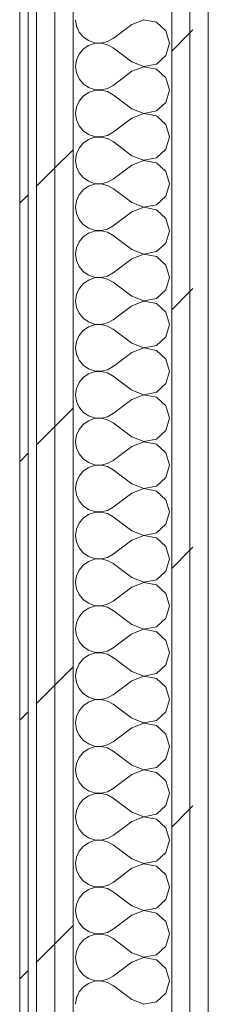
# Model space of a CAD drawing. Header units: millimetres. Extents: x -40968 to 77376, y -17881 to 4746.
# Tile 240 of 256: x -7155 to -7021, y 1100 to 1800. Entities that reach past the tile are written whole.
import ezdxf

# ---------------------------------------------------------------- set-up
doc = ezdxf.new("R2010")
doc.units = ezdxf.units.MM
doc.header["$MEASUREMENT"] = 0
doc.linetypes.add('Wipeout_Contour', pattern=[1000, 0, -1000])
doc.layers.add('Nuevo_08_E_Envans secs', color=7, linetype='Continuous')
doc.layers.add('Nuevo_08_E_Envans secs_Pluma_Nº__1', color=7, linetype='Continuous', lineweight=5)
for name, color, linetype, lineweight, true_color in [('Nuevo_08_E_Envans secs_Pluma_Nº__102', 7, 'Continuous', 5, 0xcccccc), ('Nuevo_08_E_Envans secs_Pluma_Nº__171', 171, 'Continuous', 13, 0xaaaaff), ('Nuevo_08_E_Envans secs_Pluma_Nº__177', 7, 'Continuous', 15, 0xf7e046)]:
    doc.layers.add(name, color=color, linetype=linetype, lineweight=lineweight, true_color=true_color)
pattern_1 = [(45, (0, 0), (-183.848, 183.848), [195, -65]), (45, (7e-14, 183.85), (-183.848, 183.848), [195, -65])]

# ---------------------------------------------------------------- blocks, each defined once
blk = doc.blocks.new('*X215')
at = {"layer": 'Nuevo_08_E_Envans secs_Pluma_Nº__102', "color": 254, "linetype": 'Continuous', "lineweight": 5, "true_color": 0xcccccc}
for p, q in [((-7115.44, 1800), (-7114.81, 1795.45)), ((-7066.94, 1799.93), (-7075.44, 1796.67)), ((-7057.99, 1798.24), (-7066.94, 1799.93)), ((-7114.81, 1795.45), (-7112.95, 1791.24)), ((-7075.44, 1796.67), (-7088.77, 1786.67)), ((-7051.26, 1792.1), (-7057.99, 1798.24)), ((-7048.77, 1783.33), (-7051.26, 1792.1)), ((-7112.95, 1791.24), (-7110.02, 1787.7)), ((-7110.02, 1787.7), (-7106.23, 1785.09)), ((-7106.23, 1785.09), (-7101.87, 1783.62)), ((-7092.8, 1784.44), (-7088.77, 1786.67)), ((-7110.02, 1778.97), (-7112.95, 1775.43)), ((-7106.23, 1781.57), (-7110.02, 1778.97)), ((-7101.87, 1783.04), (-7106.23, 1781.57)), ((-7101.87, 1783.62), (-7097.28, 1783.4)), ((-7097.28, 1783.27), (-7101.87, 1783.04)), ((-7097.28, 1783.4), (-7092.8, 1784.44)), ((-7092.8, 1782.23), (-7097.28, 1783.27)), ((-7088.77, 1780), (-7092.8, 1782.23)), ((-7075.44, 1770), (-7088.77, 1780)), ((-7051.26, 1774.57), (-7048.77, 1783.33)), ((-7114.81, 1771.22), (-7115.44, 1766.67)), ((-7112.95, 1775.43), (-7114.81, 1771.22)), ((-7057.99, 1768.43), (-7051.26, 1774.57)), ((-7115.44, 1766.67), (-7114.81, 1762.11)), ((-7075.44, 1770), (-7066.94, 1766.73)), ((-7066.94, 1766.6), (-7075.44, 1763.33)), ((-7066.94, 1766.73), (-7057.99, 1768.43)), ((-7057.99, 1764.91), (-7066.94, 1766.6)), ((-7051.26, 1758.76), (-7057.99, 1764.91)), ((-7114.81, 1762.11), (-7112.95, 1757.9)), ((-7112.95, 1757.9), (-7110.02, 1754.36)), ((-7075.44, 1763.33), (-7088.77, 1753.33)), ((-7048.77, 1750), (-7051.26, 1758.76)), ((-7110.02, 1754.36), (-7106.23, 1751.76)), ((-7106.23, 1751.76), (-7101.87, 1750.29)), ((-7101.87, 1750.29), (-7097.28, 1750.07)), ((-7097.28, 1750.07), (-7092.8, 1751.11)), ((-7092.8, 1751.11), (-7088.77, 1753.33)), ((-7110.02, 1745.64), (-7112.95, 1742.1)), ((-7106.23, 1748.24), (-7110.02, 1745.64)), ((-7101.87, 1749.71), (-7106.23, 1748.24)), ((-7097.28, 1749.93), (-7101.87, 1749.71)), ((-7092.8, 1748.89), (-7097.28, 1749.93)), ((-7088.77, 1746.67), (-7092.8, 1748.89)), ((-7075.44, 1736.67), (-7088.77, 1746.67)), ((-7051.26, 1741.24), (-7048.77, 1750)), ((-7114.81, 1737.89), (-7115.44, 1733.33)), ((-7112.95, 1742.1), (-7114.81, 1737.89)), ((-7075.44, 1736.67), (-7066.94, 1733.4)), ((-7057.99, 1735.09), (-7051.26, 1741.24)), ((-7115.44, 1733.33), (-7114.81, 1728.78)), ((-7075.44, 1730), (-7088.77, 1720)), ((-7066.94, 1733.27), (-7075.44, 1730)), ((-7066.94, 1733.4), (-7057.99, 1735.09)), ((-7057.99, 1731.57), (-7066.94, 1733.27)), ((-7051.26, 1725.43), (-7057.99, 1731.57)), ((-7114.81, 1728.78), (-7112.95, 1724.57)), ((-7112.95, 1724.57), (-7110.02, 1721.03)), ((-7048.77, 1716.67), (-7051.26, 1725.43)), ((-7110.02, 1721.03), (-7106.23, 1718.43)), ((-7106.23, 1718.43), (-7101.87, 1716.96)), ((-7101.87, 1716.38), (-7106.23, 1714.91)), ((-7101.87, 1716.96), (-7097.28, 1716.73)), ((-7097.28, 1716.6), (-7101.87, 1716.38)), ((-7097.28, 1716.73), (-7092.8, 1717.77)), ((-7092.8, 1715.56), (-7097.28, 1716.6)), ((-7092.8, 1717.77), (-7088.77, 1720)), ((-7088.77, 1713.33), (-7092.8, 1715.56)), ((-7051.26, 1707.9), (-7048.77, 1716.67)), ((-7112.95, 1708.76), (-7114.81, 1704.55)), ((-7110.02, 1712.3), (-7112.95, 1708.76)), ((-7106.23, 1714.91), (-7110.02, 1712.3)), ((-7075.44, 1703.33), (-7088.77, 1713.33)), ((-7114.81, 1704.55), (-7115.44, 1700)), ((-7075.44, 1703.33), (-7066.94, 1700.07)), ((-7066.94, 1700.07), (-7057.99, 1701.76)), ((-7057.99, 1701.76), (-7051.26, 1707.9)), ((-7115.44, 1700), (-7114.81, 1695.45)), ((-7114.81, 1695.45), (-7112.95, 1691.24)), ((-7075.44, 1696.67), (-7088.77, 1686.67)), ((-7066.94, 1699.93), (-7075.44, 1696.67)), ((-7057.99, 1698.24), (-7066.94, 1699.93)), ((-7051.26, 1692.1), (-7057.99, 1698.24)), ((-7112.95, 1691.24), (-7110.02, 1687.7)), ((-7110.02, 1687.7), (-7106.23, 1685.09)), ((-7048.77, 1683.33), (-7051.26, 1692.1)), ((-7106.23, 1681.57), (-7110.02, 1678.97)), ((-7106.23, 1685.09), (-7101.87, 1683.62)), ((-7101.87, 1683.04), (-7106.23, 1681.57)), ((-7101.87, 1683.62), (-7097.28, 1683.4)), ((-7097.28, 1683.27), (-7101.87, 1683.04)), ((-7097.28, 1683.4), (-7092.8, 1684.44)), ((-7092.8, 1682.23), (-7097.28, 1683.27)), ((-7092.8, 1684.44), (-7088.77, 1686.67)), ((-7088.77, 1680), (-7092.8, 1682.23)), ((-7051.26, 1674.57), (-7048.77, 1683.33)), ((-7112.95, 1675.43), (-7114.81, 1671.22)), ((-7110.02, 1678.97), (-7112.95, 1675.43)), ((-7075.44, 1670), (-7088.77, 1680)), ((-7057.99, 1668.43), (-7051.26, 1674.57)), ((-7114.81, 1671.22), (-7115.44, 1666.67)), ((-7115.44, 1666.67), (-7114.81, 1662.11)), ((-7075.44, 1670), (-7066.94, 1666.73)), ((-7066.94, 1666.6), (-7075.44, 1663.33)), ((-7066.94, 1666.73), (-7057.99, 1668.43)), ((-7057.99, 1664.91), (-7066.94, 1666.6)), ((-7114.81, 1662.11), (-7112.95, 1657.9)), ((-7075.44, 1663.33), (-7088.77, 1653.33)), ((-7051.26, 1658.76), (-7057.99, 1664.91)), ((-7112.95, 1657.9), (-7110.02, 1654.36)), ((-7110.02, 1654.36), (-7106.23, 1651.76)), ((-7092.8, 1651.11), (-7088.77, 1653.33)), ((-7048.77, 1650), (-7051.26, 1658.76)), ((-7110.02, 1645.64), (-7112.95, 1642.1)), ((-7106.23, 1648.24), (-7110.02, 1645.64)), ((-7106.23, 1651.76), (-7101.87, 1650.29)), ((-7101.87, 1649.71), (-7106.23, 1648.24)), ((-7101.87, 1650.29), (-7097.28, 1650.07)), ((-7097.28, 1649.93), (-7101.87, 1649.71)), ((-7097.28, 1650.07), (-7092.8, 1651.11)), ((-7092.8, 1648.89), (-7097.28, 1649.93)), ((-7088.77, 1646.67), (-7092.8, 1648.89)), ((-7075.44, 1636.67), (-7088.77, 1646.67)), ((-7051.26, 1641.24), (-7048.77, 1650)), ((-7112.95, 1642.1), (-7114.81, 1637.89)), ((-7057.99, 1635.09), (-7051.26, 1641.24)), ((-7114.81, 1637.89), (-7115.44, 1633.33)), ((-7115.44, 1633.33), (-7114.81, 1628.78)), ((-7075.44, 1636.67), (-7066.94, 1633.4)), ((-7066.94, 1633.27), (-7075.44, 1630)), ((-7066.94, 1633.4), (-7057.99, 1635.09)), ((-7057.99, 1631.57), (-7066.94, 1633.27)), ((-7051.26, 1625.43), (-7057.99, 1631.57)), ((-7114.81, 1628.78), (-7112.95, 1624.57)), ((-7112.95, 1624.57), (-7110.02, 1621.03)), ((-7075.44, 1630), (-7088.77, 1620)), ((-7048.77, 1616.67), (-7051.26, 1625.43)), ((-7110.02, 1621.03), (-7106.23, 1618.43)), ((-7106.23, 1618.43), (-7101.87, 1616.96)), ((-7097.28, 1616.73), (-7092.8, 1617.77)), ((-7092.8, 1617.77), (-7088.77, 1620)), ((-7110.02, 1612.3), (-7112.95, 1608.76)), ((-7106.23, 1614.91), (-7110.02, 1612.3)), ((-7101.87, 1616.38), (-7106.23, 1614.91)), ((-7101.87, 1616.96), (-7097.28, 1616.73)), ((-7097.28, 1616.6), (-7101.87, 1616.38)), ((-7092.8, 1615.56), (-7097.28, 1616.6)), ((-7088.77, 1613.33), (-7092.8, 1615.56)), ((-7075.44, 1603.33), (-7088.77, 1613.33)), ((-7051.26, 1607.9), (-7048.77, 1616.67)), ((-7114.81, 1604.55), (-7115.44, 1600)), ((-7112.95, 1608.76), (-7114.81, 1604.55)), ((-7075.44, 1603.33), (-7066.94, 1600.07)), ((-7057.99, 1601.76), (-7051.26, 1607.9)), ((-7115.44, 1600), (-7114.81, 1595.45)), ((-7075.44, 1596.67), (-7088.77, 1586.67)), ((-7066.94, 1599.93), (-7075.44, 1596.67)), ((-7066.94, 1600.07), (-7057.99, 1601.76)), ((-7057.99, 1598.24), (-7066.94, 1599.93)), ((-7051.26, 1592.1), (-7057.99, 1598.24)), ((-7114.81, 1595.45), (-7112.95, 1591.24)), ((-7112.95, 1591.24), (-7110.02, 1587.7)), ((-7048.77, 1583.33), (-7051.26, 1592.1)), ((-7110.02, 1587.7), (-7106.23, 1585.09)), ((-7106.23, 1585.09), (-7101.87, 1583.62)), ((-7101.87, 1583.04), (-7106.23, 1581.57)), ((-7101.87, 1583.62), (-7097.28, 1583.4)), ((-7097.28, 1583.27), (-7101.87, 1583.04)), ((-7097.28, 1583.4), (-7092.8, 1584.44)), ((-7092.8, 1582.23), (-7097.28, 1583.27)), ((-7092.8, 1584.44), (-7088.77, 1586.67)), ((-7088.77, 1580), (-7092.8, 1582.23)), ((-7051.26, 1574.57), (-7048.77, 1583.33)), ((-7112.95, 1575.43), (-7114.81, 1571.22)), ((-7110.02, 1578.97), (-7112.95, 1575.43)), ((-7106.23, 1581.57), (-7110.02, 1578.97)), ((-7075.44, 1570), (-7088.77, 1580)), ((-7114.81, 1571.22), (-7115.44, 1566.67)), ((-7075.44, 1570), (-7066.94, 1566.73)), ((-7066.94, 1566.73), (-7057.99, 1568.43)), ((-7057.99, 1568.43), (-7051.26, 1574.57)), ((-7115.44, 1566.67), (-7114.81, 1562.11)), ((-7114.81, 1562.11), (-7112.95, 1557.9)), ((-7075.44, 1563.33), (-7088.77, 1553.33)), ((-7066.94, 1566.6), (-7075.44, 1563.33)), ((-7057.99, 1564.91), (-7066.94, 1566.6)), ((-7051.26, 1558.76), (-7057.99, 1564.91)), ((-7112.95, 1557.9), (-7110.02, 1554.36)), ((-7110.02, 1554.36), (-7106.23, 1551.76)), ((-7048.77, 1550), (-7051.26, 1558.76)), ((-7106.23, 1548.24), (-7110.02, 1545.64)), ((-7106.23, 1551.76), (-7101.87, 1550.29)), ((-7101.87, 1549.71), (-7106.23, 1548.24)), ((-7101.87, 1550.29), (-7097.28, 1550.07)), ((-7097.28, 1549.93), (-7101.87, 1549.71)), ((-7097.28, 1550.07), (-7092.8, 1551.11)), ((-7092.8, 1548.89), (-7097.28, 1549.93)), ((-7092.8, 1551.11), (-7088.77, 1553.33)), ((-7088.77, 1546.67), (-7092.8, 1548.89)), ((-7051.26, 1541.24), (-7048.77, 1550)), ((-7112.95, 1542.1), (-7114.81, 1537.89)), ((-7110.02, 1545.64), (-7112.95, 1542.1)), ((-7075.44, 1536.67), (-7088.77, 1546.67)), ((-7057.99, 1535.09), (-7051.26, 1541.24)), ((-7114.81, 1537.89), (-7115.44, 1533.33)), ((-7115.44, 1533.33), (-7114.81, 1528.78)), ((-7075.44, 1536.67), (-7066.94, 1533.4)), ((-7066.94, 1533.27), (-7075.44, 1530)), ((-7066.94, 1533.4), (-7057.99, 1535.09)), ((-7057.99, 1531.57), (-7066.94, 1533.27)), ((-7114.81, 1528.78), (-7112.95, 1524.57)), ((-7075.44, 1530), (-7088.77, 1520)), ((-7051.26, 1525.43), (-7057.99, 1531.57)), ((-7112.95, 1524.57), (-7110.02, 1521.03)), ((-7110.02, 1521.03), (-7106.23, 1518.43)), ((-7092.8, 1517.77), (-7088.77, 1520)), ((-7048.77, 1516.67), (-7051.26, 1525.43)), ((-7110.02, 1512.3), (-7112.95, 1508.76)), ((-7106.23, 1514.91), (-7110.02, 1512.3)), ((-7106.23, 1518.43), (-7101.87, 1516.96)), ((-7101.87, 1516.38), (-7106.23, 1514.91)), ((-7101.87, 1516.96), (-7097.28, 1516.73)), ((-7097.28, 1516.6), (-7101.87, 1516.38)), ((-7097.28, 1516.73), (-7092.8, 1517.77)), ((-7092.8, 1515.56), (-7097.28, 1516.6)), ((-7088.77, 1513.33), (-7092.8, 1515.56)), ((-7075.44, 1503.33), (-7088.77, 1513.33)), ((-7051.26, 1507.9), (-7048.77, 1516.67)), ((-7112.95, 1508.76), (-7114.81, 1504.55)), ((-7057.99, 1501.76), (-7051.26, 1507.9)), ((-7114.81, 1504.55), (-7115.44, 1500)), ((-7115.44, 1500), (-7114.81, 1495.45)), ((-7075.44, 1503.33), (-7066.94, 1500.07)), ((-7066.94, 1499.93), (-7075.44, 1496.67)), ((-7066.94, 1500.07), (-7057.99, 1501.76)), ((-7057.99, 1498.24), (-7066.94, 1499.93)), ((-7051.26, 1492.1), (-7057.99, 1498.24)), ((-7114.81, 1495.45), (-7112.95, 1491.24)), ((-7112.95, 1491.24), (-7110.02, 1487.7)), ((-7075.44, 1496.67), (-7088.77, 1486.67)), ((-7048.77, 1483.33), (-7051.26, 1492.1)), ((-7110.02, 1487.7), (-7106.23, 1485.09)), ((-7106.23, 1485.09), (-7101.87, 1483.62)), ((-7097.28, 1483.4), (-7092.8, 1484.44)), ((-7092.8, 1484.44), (-7088.77, 1486.67)), ((-7110.02, 1478.97), (-7112.95, 1475.43)), ((-7106.23, 1481.57), (-7110.02, 1478.97)), ((-7101.87, 1483.04), (-7106.23, 1481.57)), ((-7101.87, 1483.62), (-7097.28, 1483.4)), ((-7097.28, 1483.27), (-7101.87, 1483.04)), ((-7092.8, 1482.23), (-7097.28, 1483.27)), ((-7088.77, 1480), (-7092.8, 1482.23)), ((-7075.44, 1470), (-7088.77, 1480)), ((-7051.26, 1474.57), (-7048.77, 1483.33)), ((-7114.81, 1471.22), (-7115.44, 1466.67)), ((-7112.95, 1475.43), (-7114.81, 1471.22)), ((-7057.99, 1468.43), (-7051.26, 1474.57)), ((-7115.44, 1466.67), (-7114.81, 1462.11)), ((-7075.44, 1463.33), (-7088.77, 1453.33)), ((-7075.44, 1470), (-7066.94, 1466.73)), ((-7066.94, 1466.6), (-7075.44, 1463.33)), ((-7066.94, 1466.73), (-7057.99, 1468.43)), ((-7057.99, 1464.91), (-7066.94, 1466.6)), ((-7051.26, 1458.76), (-7057.99, 1464.91)), ((-7114.81, 1462.11), (-7112.95, 1457.9)), ((-7112.95, 1457.9), (-7110.02, 1454.36)), ((-7048.77, 1450), (-7051.26, 1458.76)), ((-7110.02, 1454.36), (-7106.23, 1451.76)), ((-7106.23, 1451.76), (-7101.87, 1450.29)), ((-7101.87, 1449.71), (-7106.23, 1448.24)), ((-7101.87, 1450.29), (-7097.28, 1450.07)), ((-7097.28, 1449.93), (-7101.87, 1449.71)), ((-7097.28, 1450.07), (-7092.8, 1451.11)), ((-7092.8, 1448.89), (-7097.28, 1449.93)), ((-7092.8, 1451.11), (-7088.77, 1453.33)), ((-7051.26, 1441.24), (-7048.77, 1450)), ((-7112.95, 1442.1), (-7114.81, 1437.89)), ((-7110.02, 1445.64), (-7112.95, 1442.1)), ((-7106.23, 1448.24), (-7110.02, 1445.64)), ((-7088.77, 1446.67), (-7092.8, 1448.89)), ((-7075.44, 1436.67), (-7088.77, 1446.67)), ((-7114.81, 1437.89), (-7115.44, 1433.33)), ((-7075.44, 1436.67), (-7066.94, 1433.4)), ((-7066.94, 1433.4), (-7057.99, 1435.09)), ((-7057.99, 1435.09), (-7051.26, 1441.24)), ((-7115.44, 1433.33), (-7114.81, 1428.78)), ((-7114.81, 1428.78), (-7112.95, 1424.57)), ((-7075.44, 1430), (-7088.77, 1420)), ((-7066.94, 1433.27), (-7075.44, 1430)), ((-7057.99, 1431.57), (-7066.94, 1433.27)), ((-7051.26, 1425.43), (-7057.99, 1431.57)), ((-7112.95, 1424.57), (-7110.02, 1421.03)), ((-7110.02, 1421.03), (-7106.23, 1418.43)), ((-7048.77, 1416.67), (-7051.26, 1425.43)), ((-7106.23, 1414.91), (-7110.02, 1412.3)), ((-7106.23, 1418.43), (-7101.87, 1416.96)), ((-7101.87, 1416.38), (-7106.23, 1414.91)), ((-7101.87, 1416.96), (-7097.28, 1416.73)), ((-7097.28, 1416.6), (-7101.87, 1416.38)), ((-7097.28, 1416.73), (-7092.8, 1417.77)), ((-7092.8, 1415.56), (-7097.28, 1416.6)), ((-7092.8, 1417.77), (-7088.77, 1420)), ((-7088.77, 1413.33), (-7092.8, 1415.56)), ((-7051.26, 1407.9), (-7048.77, 1416.67)), ((-7112.95, 1408.76), (-7114.81, 1404.55)), ((-7110.02, 1412.3), (-7112.95, 1408.76)), ((-7075.44, 1403.33), (-7088.77, 1413.33)), ((-7057.99, 1401.76), (-7051.26, 1407.9)), ((-7114.81, 1404.55), (-7115.44, 1400)), ((-7075.44, 1403.33), (-7066.94, 1400.07)), ((-7066.94, 1400.07), (-7057.99, 1401.76)), ((-7115.44, 1400), (-7114.81, 1395.45)), ((-7114.81, 1395.45), (-7112.95, 1391.24)), ((-7075.44, 1396.67), (-7088.77, 1386.67)), ((-7066.94, 1399.93), (-7075.44, 1396.67)), ((-7057.99, 1398.24), (-7066.94, 1399.93)), ((-7051.26, 1392.1), (-7057.99, 1398.24)), ((-7112.95, 1391.24), (-7110.02, 1387.7)), ((-7110.02, 1387.7), (-7106.23, 1385.09)), ((-7092.8, 1384.44), (-7088.77, 1386.67)), ((-7048.77, 1383.33), (-7051.26, 1392.1)), ((-7106.23, 1381.57), (-7110.02, 1378.97)), ((-7106.23, 1385.09), (-7101.87, 1383.62)), ((-7101.87, 1383.04), (-7106.23, 1381.57)), ((-7101.87, 1383.62), (-7097.28, 1383.4)), ((-7097.28, 1383.27), (-7101.87, 1383.04)), ((-7097.28, 1383.4), (-7092.8, 1384.44)), ((-7092.8, 1382.23), (-7097.28, 1383.27)), ((-7088.77, 1380), (-7092.8, 1382.23)), ((-7075.44, 1370), (-7088.77, 1380)), ((-7051.26, 1374.57), (-7048.77, 1383.33)), ((-7112.95, 1375.43), (-7114.81, 1371.22)), ((-7110.02, 1378.97), (-7112.95, 1375.43)), ((-7057.99, 1368.43), (-7051.26, 1374.57)), ((-7114.81, 1371.22), (-7115.44, 1366.67)), ((-7115.44, 1366.67), (-7114.81, 1362.11)), ((-7075.44, 1370), (-7066.94, 1366.73)), ((-7066.94, 1366.6), (-7075.44, 1363.33)), ((-7066.94, 1366.73), (-7057.99, 1368.43)), ((-7057.99, 1364.91), (-7066.94, 1366.6)), ((-7114.81, 1362.11), (-7112.95, 1357.9)), ((-7075.44, 1363.33), (-7088.77, 1353.33)), ((-7051.26, 1358.76), (-7057.99, 1364.91)), ((-7048.77, 1350), (-7051.26, 1358.76)), ((-7112.95, 1357.9), (-7110.02, 1354.36)), ((-7110.02, 1354.36), (-7106.23, 1351.76)), ((-7106.23, 1351.76), (-7101.87, 1350.29)), ((-7097.28, 1350.07), (-7092.8, 1351.11)), ((-7092.8, 1351.11), (-7088.77, 1353.33)), ((-7110.02, 1345.64), (-7112.95, 1342.1)), ((-7106.23, 1348.24), (-7110.02, 1345.64)), ((-7101.87, 1349.71), (-7106.23, 1348.24)), ((-7101.87, 1350.29), (-7097.28, 1350.07)), ((-7097.28, 1349.93), (-7101.87, 1349.71)), ((-7092.8, 1348.89), (-7097.28, 1349.93)), ((-7088.77, 1346.67), (-7092.8, 1348.89)), ((-7075.44, 1336.67), (-7088.77, 1346.67)), ((-7051.26, 1341.24), (-7048.77, 1350)), ((-7114.81, 1337.89), (-7115.44, 1333.33)), ((-7112.95, 1342.1), (-7114.81, 1337.89)), ((-7057.99, 1335.09), (-7051.26, 1341.24)), ((-7115.44, 1333.33), (-7114.81, 1328.78)), ((-7075.44, 1336.67), (-7066.94, 1333.4)), ((-7066.94, 1333.27), (-7075.44, 1330)), ((-7066.94, 1333.4), (-7057.99, 1335.09)), ((-7057.99, 1331.57), (-7066.94, 1333.27)), ((-7051.26, 1325.43), (-7057.99, 1331.57)), ((-7114.81, 1328.78), (-7112.95, 1324.57)), ((-7112.95, 1324.57), (-7110.02, 1321.03)), ((-7075.44, 1330), (-7088.77, 1320)), ((-7048.77, 1316.67), (-7051.26, 1325.43)), ((-7110.02, 1321.03), (-7106.23, 1318.43)), ((-7106.23, 1318.43), (-7101.87, 1316.96)), ((-7101.87, 1316.38), (-7106.23, 1314.91)), ((-7101.87, 1316.96), (-7097.28, 1316.73)), ((-7097.28, 1316.6), (-7101.87, 1316.38)), ((-7097.28, 1316.73), (-7092.8, 1317.77)), ((-7092.8, 1315.56), (-7097.28, 1316.6)), ((-7092.8, 1317.77), (-7088.77, 1320)), ((-7051.26, 1307.9), (-7048.77, 1316.67)), ((-7110.02, 1312.3), (-7112.95, 1308.76)), ((-7106.23, 1314.91), (-7110.02, 1312.3)), ((-7088.77, 1313.33), (-7092.8, 1315.56)), ((-7075.44, 1303.33), (-7088.77, 1313.33)), ((-7114.81, 1304.55), (-7115.44, 1300)), ((-7112.95, 1308.76), (-7114.81, 1304.55)), ((-7075.44, 1303.33), (-7066.94, 1300.07)), ((-7057.99, 1301.76), (-7051.26, 1307.9)), ((-7115.44, 1300), (-7114.81, 1295.45)), ((-7114.81, 1295.45), (-7112.95, 1291.24)), ((-7075.44, 1296.67), (-7088.77, 1286.67)), ((-7066.94, 1299.93), (-7075.44, 1296.67)), ((-7066.94, 1300.07), (-7057.99, 1301.76)), ((-7057.99, 1298.24), (-7066.94, 1299.93)), ((-7051.26, 1292.1), (-7057.99, 1298.24)), ((-7112.95, 1291.24), (-7110.02, 1287.7)), ((-7048.77, 1283.33), (-7051.26, 1292.1)), ((-7110.02, 1287.7), (-7106.23, 1285.09)), ((-7106.23, 1281.57), (-7110.02, 1278.97)), ((-7106.23, 1285.09), (-7101.87, 1283.62)), ((-7101.87, 1283.04), (-7106.23, 1281.57)), ((-7101.87, 1283.62), (-7097.28, 1283.4)), ((-7097.28, 1283.27), (-7101.87, 1283.04)), ((-7097.28, 1283.4), (-7092.8, 1284.44)), ((-7092.8, 1282.23), (-7097.28, 1283.27)), ((-7092.8, 1284.44), (-7088.77, 1286.67)), ((-7088.77, 1280), (-7092.8, 1282.23)), ((-7051.26, 1274.57), (-7048.77, 1283.33)), ((-7112.95, 1275.43), (-7114.81, 1271.22)), ((-7110.02, 1278.97), (-7112.95, 1275.43)), ((-7075.44, 1270), (-7088.77, 1280)), ((-7057.99, 1268.43), (-7051.26, 1274.57)), ((-7114.81, 1271.22), (-7115.44, 1266.67)), ((-7075.44, 1270), (-7066.94, 1266.73)), ((-7066.94, 1266.73), (-7057.99, 1268.43)), ((-7115.44, 1266.67), (-7114.81, 1262.11)), ((-7114.81, 1262.11), (-7112.95, 1257.9)), ((-7075.44, 1263.33), (-7088.77, 1253.33)), ((-7066.94, 1266.6), (-7075.44, 1263.33)), ((-7057.99, 1264.91), (-7066.94, 1266.6)), ((-7051.26, 1258.76), (-7057.99, 1264.91)), ((-7112.95, 1257.9), (-7110.02, 1254.36)), ((-7110.02, 1254.36), (-7106.23, 1251.76)), ((-7092.8, 1251.11), (-7088.77, 1253.33)), ((-7048.77, 1250), (-7051.26, 1258.76)), ((-7106.23, 1248.24), (-7110.02, 1245.64)), ((-7106.23, 1251.76), (-7101.87, 1250.29)), ((-7101.87, 1249.71), (-7106.23, 1248.24)), ((-7101.87, 1250.29), (-7097.28, 1250.07)), ((-7097.28, 1249.93), (-7101.87, 1249.71)), ((-7097.28, 1250.07), (-7092.8, 1251.11)), ((-7092.8, 1248.89), (-7097.28, 1249.93)), ((-7088.77, 1246.67), (-7092.8, 1248.89)), ((-7075.44, 1236.67), (-7088.77, 1246.67)), ((-7051.26, 1241.24), (-7048.77, 1250)), ((-7112.95, 1242.1), (-7114.81, 1237.89)), ((-7110.02, 1245.64), (-7112.95, 1242.1)), ((-7057.99, 1235.09), (-7051.26, 1241.24)), ((-7114.81, 1237.89), (-7115.44, 1233.33)), ((-7115.44, 1233.33), (-7114.81, 1228.78)), ((-7075.44, 1236.67), (-7066.94, 1233.4)), ((-7066.94, 1233.27), (-7075.44, 1230)), ((-7066.94, 1233.4), (-7057.99, 1235.09)), ((-7057.99, 1231.57), (-7066.94, 1233.27)), ((-7114.81, 1228.78), (-7112.95, 1224.57)), ((-7075.44, 1230), (-7088.77, 1220)), ((-7051.26, 1225.43), (-7057.99, 1231.57)), ((-7048.77, 1216.67), (-7051.26, 1225.43)), ((-7112.95, 1224.57), (-7110.02, 1221.03)), ((-7110.02, 1221.03), (-7106.23, 1218.43)), ((-7106.23, 1218.43), (-7101.87, 1216.96)), ((-7092.8, 1217.77), (-7088.77, 1220)), ((-7110.02, 1212.3), (-7112.95, 1208.76)), ((-7106.23, 1214.91), (-7110.02, 1212.3)), ((-7101.87, 1216.38), (-7106.23, 1214.91)), ((-7101.87, 1216.96), (-7097.28, 1216.73)), ((-7097.28, 1216.6), (-7101.87, 1216.38)), ((-7097.28, 1216.73), (-7092.8, 1217.77)), ((-7092.8, 1215.56), (-7097.28, 1216.6)), ((-7088.77, 1213.33), (-7092.8, 1215.56)), ((-7075.44, 1203.33), (-7088.77, 1213.33)), ((-7051.26, 1207.9), (-7048.77, 1216.67)), ((-7114.81, 1204.55), (-7115.44, 1200)), ((-7112.95, 1208.76), (-7114.81, 1204.55)), ((-7057.99, 1201.76), (-7051.26, 1207.9)), ((-7115.44, 1200), (-7114.81, 1195.45)), ((-7075.44, 1203.33), (-7066.94, 1200.07)), ((-7066.94, 1199.93), (-7075.44, 1196.67)), ((-7066.94, 1200.07), (-7057.99, 1201.76)), ((-7057.99, 1198.24), (-7066.94, 1199.93)), ((-7051.26, 1192.1), (-7057.99, 1198.24)), ((-7114.81, 1195.45), (-7112.95, 1191.24)), ((-7112.95, 1191.24), (-7110.02, 1187.7)), ((-7075.44, 1196.67), (-7088.77, 1186.67)), ((-7048.77, 1183.33), (-7051.26, 1192.1)), ((-7110.02, 1187.7), (-7106.23, 1185.09)), ((-7106.23, 1185.09), (-7101.87, 1183.62)), ((-7101.87, 1183.04), (-7106.23, 1181.57)), ((-7101.87, 1183.62), (-7097.28, 1183.4)), ((-7097.28, 1183.27), (-7101.87, 1183.04)), ((-7097.28, 1183.4), (-7092.8, 1184.44)), ((-7092.8, 1182.23), (-7097.28, 1183.27)), ((-7092.8, 1184.44), (-7088.77, 1186.67)), ((-7051.26, 1174.57), (-7048.77, 1183.33)), ((-7110.02, 1178.97), (-7112.95, 1175.43)), ((-7106.23, 1181.57), (-7110.02, 1178.97)), ((-7088.77, 1180), (-7092.8, 1182.23)), ((-7075.44, 1170), (-7088.77, 1180)), ((-7114.81, 1171.22), (-7115.44, 1166.67)), ((-7112.95, 1175.43), (-7114.81, 1171.22)), ((-7075.44, 1170), (-7066.94, 1166.73)), ((-7057.99, 1168.43), (-7051.26, 1174.57)), ((-7115.44, 1166.67), (-7114.81, 1162.11)), ((-7114.81, 1162.11), (-7112.95, 1157.9)), ((-7075.44, 1163.33), (-7088.77, 1153.33)), ((-7066.94, 1166.6), (-7075.44, 1163.33)), ((-7066.94, 1166.73), (-7057.99, 1168.43)), ((-7057.99, 1164.91), (-7066.94, 1166.6)), ((-7051.26, 1158.76), (-7057.99, 1164.91)), ((-7112.95, 1157.9), (-7110.02, 1154.36)), ((-7048.77, 1150), (-7051.26, 1158.76)), ((-7110.02, 1154.36), (-7106.23, 1151.76)), ((-7106.23, 1148.24), (-7110.02, 1145.64)), ((-7106.23, 1151.76), (-7101.87, 1150.29)), ((-7101.87, 1149.71), (-7106.23, 1148.24)), ((-7101.87, 1150.29), (-7097.28, 1150.07)), ((-7097.28, 1149.93), (-7101.87, 1149.71)), ((-7097.28, 1150.07), (-7092.8, 1151.11)), ((-7092.8, 1148.89), (-7097.28, 1149.93)), ((-7092.8, 1151.11), (-7088.77, 1153.33)), ((-7088.77, 1146.67), (-7092.8, 1148.89)), ((-7051.26, 1141.24), (-7048.77, 1150)), ((-7112.95, 1142.1), (-7114.81, 1137.89)), ((-7110.02, 1145.64), (-7112.95, 1142.1)), ((-7075.44, 1136.67), (-7088.77, 1146.67)), ((-7057.99, 1135.09), (-7051.26, 1141.24)), ((-7114.81, 1137.89), (-7115.44, 1133.33)), ((-7075.44, 1136.67), (-7066.94, 1133.4)), ((-7066.94, 1133.4), (-7057.99, 1135.09)), ((-7115.44, 1133.33), (-7114.81, 1128.78)), ((-7114.81, 1128.78), (-7112.95, 1124.57)), ((-7075.44, 1130), (-7088.77, 1120)), ((-7066.94, 1133.27), (-7075.44, 1130)), ((-7057.99, 1131.57), (-7066.94, 1133.27)), ((-7051.26, 1125.43), (-7057.99, 1131.57)), ((-7112.95, 1124.57), (-7110.02, 1121.03)), ((-7110.02, 1121.03), (-7106.23, 1118.43)), ((-7048.77, 1116.67), (-7051.26, 1125.43)), ((-7106.23, 1114.91), (-7110.02, 1112.3)), ((-7106.23, 1118.43), (-7101.87, 1116.96)), ((-7101.87, 1116.38), (-7106.23, 1114.91)), ((-7101.87, 1116.96), (-7097.28, 1116.73)), ((-7097.28, 1116.6), (-7101.87, 1116.38)), ((-7097.28, 1116.73), (-7092.8, 1117.77)), ((-7092.8, 1115.56), (-7097.28, 1116.6)), ((-7092.8, 1117.77), (-7088.77, 1120)), ((-7088.77, 1113.33), (-7092.8, 1115.56)), ((-7075.44, 1103.33), (-7088.77, 1113.33)), ((-7051.26, 1107.9), (-7048.77, 1116.67)), ((-7112.95, 1108.76), (-7114.81, 1104.55)), ((-7110.02, 1112.3), (-7112.95, 1108.76)), ((-7057.99, 1101.76), (-7051.26, 1107.9)), ((-7114.81, 1104.55), (-7115.44, 1100)), ((-7075.44, 1103.33), (-7066.94, 1100.07)), ((-7066.94, 1100.07), (-7057.99, 1101.76))]:
    blk.add_line(p, q, dxfattribs=at)
blk = doc.blocks.new('Muro_87_5', base_point=(-7021.11, 1963.55))
at = {"color": 254, "linetype": 'Wipeout_Contour', "lineweight": 0, "ltscale": 28867.070188}
blk.add_wipeout([(-7034.11, 2084.55), (-7034.11, -1033.98), (-7021.11, -1033.98), (-7021.11, 2084.55)], dxfattribs=at).dxf.layer = 'Nuevo_08_E_Envans secs'
at = {"color": 254, "linetype": 'Wipeout_Contour', "lineweight": 0, "ltscale": 29286.449227}
blk.add_wipeout([(-7155.11, 1963.55), (-7155.11, -1033.98), (-7149.11, -1033.98), (-7149.11, 1963.55)], dxfattribs=at).dxf.layer = 'Nuevo_08_E_Envans secs'
at = {"layer": 'Nuevo_08_E_Envans secs_Pluma_Nº__171', "linetype": 'Continuous', "lineweight": 13, "true_color": 0xaaaaff}
h = blk.add_hatch(dxfattribs=at)
h.set_pattern_fill('Panellat_HPL_0005', color=161, style=0, pattern_type=2)
h.set_pattern_definition(pattern_1)
h.paths.add_polyline_path([(-7155.11, 1963.55), (-7155.11, -1033.98), (-7149.11, -1033.98), (-7149.11, 1963.55)])
at = {"layer": 'Nuevo_08_E_Envans secs_Pluma_Nº__177', "linetype": 'Continuous', "lineweight": 15, "true_color": 0xf7e046}
h = blk.add_hatch(dxfattribs=at)
h.set_pattern_fill('Panellat_HPL_0005', color=53, style=0, pattern_type=2)
h.set_pattern_definition(pattern_1)
h.paths.add_polyline_path([(-7034.11, 2084.55), (-7034.11, -1033.98), (-7021.11, -1033.98), (-7021.11, 2084.55)])
at = {"layer": 'Nuevo_08_E_Envans secs_Pluma_Nº__1', "color": 7, "linetype": 'Continuous', "lineweight": 5}
blk.add_line((-7149.11, -1033.98), (-7149.11, 1963.55), dxfattribs=at)
at = {"layer": 'Nuevo_08_E_Envans secs_Pluma_Nº__1', "color": 7, "linetype": 'Continuous', "lineweight": 5, "flags": 128}
for points in [[(-7021.11, -1033.98), (-7021.11, 2097.55)], [(-7155.11, 1963.55), (-7155.11, -1033.98)]]:
    blk.add_lwpolyline(points, dxfattribs=at)
at = {"color": 254, "linetype": 'Wipeout_Contour', "lineweight": 0, "ltscale": 28910.36148}
blk.add_wipeout([(-7047.11, 2071.55), (-7047.11, -1033.98), (-7034.11, -1033.98), (-7034.11, 2071.55)], dxfattribs=at).dxf.layer = 'Nuevo_08_E_Envans secs'
at = {"layer": 'Nuevo_08_E_Envans secs_Pluma_Nº__177', "linetype": 'Continuous', "lineweight": 15, "true_color": 0xf7e046}
h = blk.add_hatch(dxfattribs=at)
h.set_pattern_fill('Panellat_HPL_0005', color=53, style=0, pattern_type=2)
h.set_pattern_definition(pattern_1)
h.paths.add_polyline_path([(-7047.11, 2071.55), (-7047.11, -1033.98), (-7034.11, -1033.98), (-7034.11, 2071.55)])
at = {"layer": 'Nuevo_08_E_Envans secs_Pluma_Nº__1', "color": 7, "linetype": 'Continuous', "lineweight": 5}
for p, q in [((-7034.11, -1033.98), (-7034.11, 2071.55)), ((-7047.11, -1033.98), (-7047.11, 2001.55))]:
    blk.add_line(p, q, dxfattribs=at)
at = {"layer": 'Nuevo_08_E_Envans secs', "color": 7, "lineweight": 20}
blk.add_blockref('*X215', (0, 0), dxfattribs=at)
at = {"color": 254, "linetype": 'Wipeout_Contour', "lineweight": 0, "ltscale": 29188.446177}
blk.add_wipeout([(-7130.11, 1988.55), (-7130.11, -1033.98), (-7117.11, -1033.98), (-7117.11, 1988.55)], dxfattribs=at).dxf.layer = 'Nuevo_08_E_Envans secs'
at = {"layer": 'Nuevo_08_E_Envans secs_Pluma_Nº__177', "linetype": 'Continuous', "lineweight": 15, "true_color": 0xf7e046}
h = blk.add_hatch(dxfattribs=at)
h.set_pattern_fill('Panellat_HPL_0005', color=53, style=0, pattern_type=2)
h.set_pattern_definition(pattern_1)
h.paths.add_polyline_path([(-7130.11, 1988.55), (-7130.11, -1033.98), (-7117.11, -1033.98), (-7117.11, 1988.55)])
at = {"layer": 'Nuevo_08_E_Envans secs_Pluma_Nº__1', "color": 7, "linetype": 'Continuous', "lineweight": 5}
blk.add_line((-7117.11, -1033.98), (-7117.11, 1988.55), dxfattribs=at)
at = {"color": 254, "linetype": 'Wipeout_Contour', "lineweight": 0, "ltscale": 29232.263069}
blk.add_wipeout([(-7143.11, 1975.55), (-7143.11, -1033.98), (-7130.11, -1033.98), (-7130.11, 1975.55)], dxfattribs=at).dxf.layer = 'Nuevo_08_E_Envans secs'
at = {"layer": 'Nuevo_08_E_Envans secs_Pluma_Nº__177', "linetype": 'Continuous', "lineweight": 15, "true_color": 0xf7e046}
h = blk.add_hatch(dxfattribs=at)
h.set_pattern_fill('Panellat_HPL_0005', color=53, style=0, pattern_type=2)
h.set_pattern_definition(pattern_1)
h.paths.add_polyline_path([(-7143.11, 1975.55), (-7143.11, -1033.98), (-7130.11, -1033.98), (-7130.11, 1975.55)])
at = {"layer": 'Nuevo_08_E_Envans secs_Pluma_Nº__1', "color": 7, "linetype": 'Continuous', "lineweight": 5}
for p, q in [((-7130.11, -1033.98), (-7130.11, 1975.55)), ((-7143.11, -1033.98), (-7143.11, 1969.55))]:
    blk.add_line(p, q, dxfattribs=at)

msp = doc.modelspace()

# ---------------------------------------------------------------- block references
at = {"layer": 'Nuevo_08_E_Envans secs', "color": 7, "lineweight": 20}
msp.add_blockref('Muro_87_5', (-7021.11, 1963.55), dxfattribs=at)

doc.saveas('drawing.dxf')
